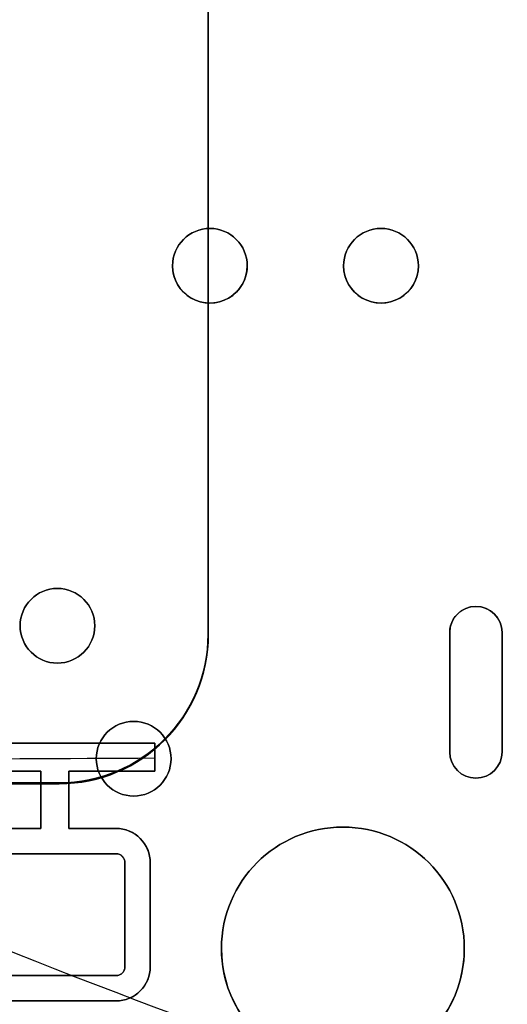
# Model space of a CAD drawing. Header units: millimetres. Extents: x -68 to 68, y -70 to 54.
# Tile 16 of 83: x -28 to -22, y -49 to -36. Entities that reach past the tile are written whole.
import ezdxf

# ---------------------------------------------------------------- set-up
doc = ezdxf.new("R2010")
doc.units = ezdxf.units.MM
doc.layers.add('Layer 01', color=7, linetype='Continuous', true_color=0x000000)

# ---------------------------------------------------------------- blocks, each defined once
blk = doc.blocks.new('Open CASCADE STEP translator 6.8 1.1.1.step')
at = {"layer": 'Layer 01', "color": 96, "true_color": 0x008000}
for p, q in [((34.22000000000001, -58.9, 1.60140396), (34.22000000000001, -58.9)), ((36.51, -58.9, 1.60140396), (36.51, -58.9)), ((34.22, -59.90000000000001, 1.60140396), (34.22, -59.90000000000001)), ((36.51, -59.9, 1.60140396), (36.51, -59.9)), ((32.18000000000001, -63.72, 1.60140396), (32.18000000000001, -63.72)), ((37.78000064, -63.95999908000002, 1.60140396), (37.78000064, -63.95999908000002)), ((37.43000134, -65.91000026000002, 0.80070198), (37.43000134, -64.30999838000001, 0.80070198)), ((38.12999994, -65.91000026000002, 0.80070198), (38.12999994, -64.30999838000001, 0.80070198)), ((32.18, -64.72, 1.60140396), (32.18, -64.72)), ((37.43000134, -65.10999932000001), (37.43000134, -65.10999932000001, 1.60140396)), ((38.12999994, -65.10999932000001), (38.12999994, -65.10999932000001, 1.60140396)), ((33.2, -65.5, 1.60140396), (33.2, -65.5)), ((37.78000064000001, -66.25999956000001, 1.60140396), (37.78000064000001, -66.25999956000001)), ((33.2, -66.5, 1.60140396), (33.2, -66.5)), ((36, -66.915, 1.60140396), (36, -66.915))]:
    blk.add_line(p, q, dxfattribs=at)
at = {"layer": 'Layer 01', "color": 96, "true_color": 0x008000, "extrusion": (0, 0, -1)}
for centre, radius, start, end in [((-34.22, -59.4, -1.60140396), 0.5, 8.142219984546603e-13, 180), ((-34.22000000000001, -59.4, -0.80070198), 0.5, 0, 180), ((-36.51, -59.4, -1.60140396), 0.5, 8.142219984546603e-13, 180), ((-36.51, -59.4, -0.80070198), 0.5, 0, 180), ((-34.22, -59.4, -1.60140396), 0.5, 179.9999999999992, 0), ((-34.22, -59.40000000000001, -0.80070198), 0.5, 180, 0), ((-36.51, -59.4, -1.60140396), 0.5, 179.9999999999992, 0), ((-36.51, -59.4, -0.80070198), 0.5, 180, 0), ((-32.18, -64.22, -1.60140396), 0.5, 0, 180), ((-32.18000000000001, -64.22, -0.80070198), 0.5, 0, 180), ((-37.78000064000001, -64.30999838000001, -0.80070198), 0.3499992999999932, 359.9999999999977, 179.9999999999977), ((-37.78000064, -64.30999838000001, -1.60140396), 0.3499993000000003, 2.326353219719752e-12, 180), ((-32.17999999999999, -64.22, -1.60140396), 0.4999999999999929, 180, 0), ((-32.18, -64.22, -0.80070198), 0.4999999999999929, 180, 0), ((-33.2, -66, -1.60140396), 0.5000000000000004, 0, 180), ((-33.2, -66, -0.80070198), 0.5, 0, 180), ((-37.78000064, -65.91000026, -1.60140396), 0.3499993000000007, 180, 0), ((-37.78000064, -65.91000026, -0.80070198), 0.3499993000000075, 179.9999999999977, 359.9999999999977), ((-33.2, -66, -1.60140396), 0.5000000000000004, 180, 0), ((-33.2, -66, -0.80070198), 0.5, 180, 0), ((-36, -68.54, -1.60140396), 1.625, 5.010596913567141e-13, 180), ((-36, -68.54, -0.80070198), 1.625, 0, 180), ((-36, -68.54, -1.60140396), 1.625, 179.9999999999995, 0), ((-36, -68.54, -0.80070198), 1.625, 180, 0)]:
    blk.add_arc(centre, radius, start, end, dxfattribs=at)
at = {"layer": 'Layer 01', "color": 96, "true_color": 0x008000}
for centre, radius, start, end in [((34.22, -59.4), 0.5, 8.142219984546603e-13, 180), ((36.51, -59.4), 0.5, 8.142219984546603e-13, 180), ((34.22, -59.4), 0.5, 179.9999999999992, 0), ((36.51, -59.4), 0.5, 179.9999999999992, 0), ((32.17999999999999, -64.22), 0.4999999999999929, 0, 180), ((37.78000064, -64.30999838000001), 0.3499993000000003, 2.326353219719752e-12, 180), ((32.18, -64.22), 0.5, 180, 0), ((33.2, -66), 0.5000000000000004, 0, 180), ((37.78000064, -65.91000026), 0.3499993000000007, 180, 0), ((33.2, -66), 0.5000000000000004, 180, 0), ((36, -68.54), 1.625, 5.010596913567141e-13, 180), ((36, -68.54), 1.625, 179.9999999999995, 0)]:
    blk.add_arc(centre, radius, start, end, dxfattribs=at)
for points in [[(33.72, -59.39999999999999), (33.72, -59.39999999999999, 0.80070198), (33.72, -59.39999999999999, 1.60140396)], [(34.72, -59.39999999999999, 1.60140396), (34.72, -59.39999999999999, 0.80070198), (34.72, -59.39999999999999)], [(36.01, -59.39999999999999), (36.01, -59.39999999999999, 0.80070198), (36.01, -59.39999999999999, 1.60140396)], [(37.01, -59.39999999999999, 1.60140396), (37.01, -59.39999999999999, 0.80070198), (37.01, -59.39999999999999)], [(31.68, -64.22), (31.68, -64.22, 0.80070198), (31.68, -64.22, 1.60140396)], [(32.67999999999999, -64.22, 1.60140396), (32.67999999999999, -64.22, 0.80070198), (32.67999999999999, -64.22)], [(37.43000134, -64.30999838), (37.43000134, -64.30999838, 0.80070198), (37.43000134, -64.30999838, 1.60140396)], [(37.43000134, -64.30999838, 1.60140396), (37.43000134, -65.10999932, 1.60140396), (37.43000134, -65.91000026, 1.60140396)], [(37.43000134, -65.91000026), (37.43000134, -65.10999932), (37.43000134, -64.30999838)], [(38.12999994, -64.30999838, 1.60140396), (38.12999994, -64.30999838, 0.80070198), (38.12999994, -64.30999838)], [(38.12999994, -65.91000026, 1.60140396), (38.12999994, -65.10999932, 1.60140396), (38.12999994, -64.30999838, 1.60140396)], [(38.12999994, -64.30999838), (38.12999994, -65.10999932), (38.12999994, -65.91000026)], [(37.43000134, -65.91000026, 1.60140396), (37.43000134, -65.91000026, 0.80070198), (37.43000134, -65.91000026)], [(38.12999994, -65.91000026), (38.12999994, -65.91000026, 0.80070198), (38.12999994, -65.91000026, 1.60140396)], [(32.7, -66), (32.7, -66, 0.80070198), (32.7, -66, 1.60140396)], [(33.7, -66, 1.60140396), (33.7, -66, 0.80070198), (33.7, -66)], [(34.375, -68.53999999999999), (34.375, -68.53999999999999, 0.80070198), (34.375, -68.53999999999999, 1.60140396)], [(37.625, -68.53999999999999, 1.60140396), (37.625, -68.53999999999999, 0.80070198), (37.625, -68.53999999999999)]]:
    blk.add_open_spline(points, degree=2, dxfattribs=at)
blk = doc.blocks.new('Board.step')
at = {"layer": 'Layer 01'}
blk.add_blockref('Open CASCADE STEP translator 6.8 1.1.1.step', (0, 0, -1.60140396), dxfattribs=at)
blk = doc.blocks.new('MC403-X_A_090322_MultipleBody.step')
at = {"layer": 'Layer 01'}
blk.add_blockref('Board.step', (0, 0), dxfattribs=at)
blk = doc.blocks.new('MC403-X_A_090322_MultipleBody 090322')
at = {"layer": 'Layer 01'}
blk.add_blockref('MC403-X_A_090322_MultipleBody.step', (0, 0), dxfattribs=at)
blk = doc.blocks.new('TRO-13-001 MC403 CASTING270122')
at = {"layer": 'Layer 01', "color": 7, "true_color": 0xdde8ff}
for p, q in [((-25.80249453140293, -44.33465343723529, -12.35), (-25.80249453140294, -8.334657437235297, -12.35)), ((-48.79725641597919, -46.32941532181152, -12.35), (-27.79725641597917, -46.32941532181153, -12.35))]:
    blk.add_line(p, q, dxfattribs=at)
blk.add_arc((-27.79725641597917, -44.33465343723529, -12.5), 2.000000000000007, 270.0000000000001, 0, dxfattribs=at)
at = {"layer": 'Layer 01', "color": 7, "true_color": 0xdde8ff, "extrusion": (0, 8.928552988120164e-16, -1)}
blk.add_arc((27.79725641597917, -44.3346534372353, 12.19999999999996), 1.989523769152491, 180.0000000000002, 270, dxfattribs=at)
at = {"layer": 'Layer 01', "color": 7, "true_color": 0xdde8ff, "extrusion": (0, 0, -1)}
blk.add_arc((27.79725641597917, -44.33465343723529, 12.35), 1.994761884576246, 180, 270, dxfattribs=at)
at = {"layer": 'Layer 01', "color": 7, "true_color": 0xdde8ff}
for points in [[(-25.8077326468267, -8.334657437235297, -12.2), (-25.80773264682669, -26.33465543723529, -12.2), (-25.80773264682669, -44.33465343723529, -12.2)], [(-25.79725641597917, -44.33465343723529, -12.5), (-25.79725641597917, -26.33465543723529, -12.5), (-25.79725641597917, -8.334657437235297, -12.5)], [(-25.79725641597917, -44.33465343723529, -12.5), (-25.80249453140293, -44.33465343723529, -12.35), (-25.80773264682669, -44.33465343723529, -12.2)], [(-27.79725641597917, -46.32417720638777, -12.2), (-38.29725641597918, -46.32417720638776, -12.2), (-48.79725641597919, -46.32417720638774, -12.2)], [(-48.79725641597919, -46.33465343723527, -12.5), (-38.29725641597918, -46.33465343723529, -12.5), (-27.79725641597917, -46.3346534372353, -12.5)], [(-27.79725641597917, -46.3346534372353, -12.5), (-27.79725641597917, -46.32941532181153, -12.35), (-27.79725641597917, -46.32417720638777, -12.2)]]:
    blk.add_open_spline(points, degree=2, dxfattribs=at)
blk = doc.blocks.new('TRO-13-003 MC403 FRONT CASING270122')
at = {"layer": 'Layer 01', "color": 254, "true_color": 0xcad1ee}
for p, q in [((-29.94313725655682, -45.79155623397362, 18.64992118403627), (-26.51698942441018, -45.79155623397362, 18.64992118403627)), ((-28.2300633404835, -45.79155623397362, 18.50092497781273), (-28.2300633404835, -45.79155623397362, 18.80170677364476)), ((-26.51698942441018, -46.16569360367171, 18.68312453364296), (-26.51698942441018, -45.79155623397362, 18.68312453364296)), ((-26.51698942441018, -45.97862491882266, 18.83350915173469), (-26.51698942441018, -45.97862491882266, 18.53273991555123)), ((-32.17245835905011, -46.1656936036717, 18.57235941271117), (-28.04309800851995, -46.1656936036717, 18.57235941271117)), ((-28.04309800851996, -46.93381209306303, 18.6054008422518), (-28.04309800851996, -46.1656936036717, 18.6054008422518)), ((-27.66916715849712, -46.16569360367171, 18.65579924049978), (-26.51698942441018, -46.16569360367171, 18.65579924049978)), ((-27.66916715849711, -46.93381209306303, 18.61525563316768), (-27.66916715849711, -46.16569360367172, 18.61525563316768)), ((-27.09307829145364, -46.16569360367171, 18.80634501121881), (-27.09307829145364, -46.16569360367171, 18.50557163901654)), ((-28.04309800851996, -46.54975284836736, 18.45501064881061), (-28.04309800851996, -46.54975284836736, 18.75579103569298)), ((-27.66916715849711, -46.54975284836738, 18.7656444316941), (-27.66916715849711, -46.54975284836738, 18.46486683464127)), ((-28.93586005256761, -46.93381209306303, 18.56758847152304), (-28.04309800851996, -46.93381209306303, 18.56758847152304)), ((-27.66916715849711, -46.93381209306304, 18.5976703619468), (-27.03582080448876, -46.93381209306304, 18.5976703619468)), ((-27.35249398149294, -46.93381209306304, 18.44733132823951), (-27.35249398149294, -46.93381209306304, 18.74810659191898)), ((-27.03582099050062, -47.2728094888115, 18.55795455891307), (-28.9358600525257, -47.2728094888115, 18.55795455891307)), ((-27.98584052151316, -47.2728094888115, 18.40799508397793), (-27.98584052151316, -47.2728094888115, 18.70877504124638)), ((-26.91613819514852, -48.78403489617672, 18.5314312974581), (-26.91613819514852, -47.3924922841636, 18.5314312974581)), ((-26.5769340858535, -48.78424159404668, 18.54000091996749), (-26.5769340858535, -47.3926988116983, 18.54000091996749)), ((-26.91613819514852, -48.08826359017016, 18.68181734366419), (-26.91613819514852, -48.08826359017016, 18.38104525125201)), ((-26.5769340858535, -48.08847020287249, 18.69038575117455), (-26.5769340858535, -48.08847020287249, 18.38961608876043)), ((-28.9358600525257, -48.90371769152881, 18.44848395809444), (-27.03582099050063, -48.90371769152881, 18.44848395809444)), ((-27.98584052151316, -48.90371769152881, 18.59930444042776), (-27.98584052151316, -48.90371769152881, 18.29852448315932)), ((-28.9358600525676, -49.24312849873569, 18.42570186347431), (-27.03582099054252, -49.2431284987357, 18.42570186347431)), ((-27.98584052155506, -49.24312849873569, 18.27574238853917), (-27.98584052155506, -49.24312849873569, 18.57652234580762))]:
    blk.add_line(p, q, dxfattribs=at)
for centre, radius, start, end in [((-27.03582080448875, -47.3926988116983, 18.59783587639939), 0.4588867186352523, 0, 90), ((-27.03582099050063, -47.39249228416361, 18.58091549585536), 0.1196827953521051, 0, 90), ((-27.03582099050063, -48.78403489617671, 18.47918521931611), 0.119682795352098, 270, 0), ((-27.03582099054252, -48.78424159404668, 18.47207837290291), 0.4588869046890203, 270, 0)]:
    blk.add_arc(centre, radius, start, end, dxfattribs=at)
for points, knots in [([(-21.80000000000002, -50.93848163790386, 15.601), (-24.78047758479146, -50.02019263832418, 15.60100000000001), (-27.68978580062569, -48.93598404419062, 15.601), (-33.38433164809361, -46.47831684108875, 15.601), (-36.16953262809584, -45.10477278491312, 15.601), (-38.89999999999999, -43.60362638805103, 15.601)], [-18.64714115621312, -18.64714115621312, -18.64714115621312, -18.64714115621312, -9.323570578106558, -9.323570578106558, 0, 0, 0, 0]), ([(-27.03582080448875, -46.93381209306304, 18.75625289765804), (-26.91457418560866, -46.93381209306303, 18.75935376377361), (-26.79593196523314, -46.98360315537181, 18.75902209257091), (-26.62666655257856, -47.15290992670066, 18.75193478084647), (-26.5769340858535, -47.27169070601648, 18.74521001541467), (-26.5769340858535, -47.3926988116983, 18.73708765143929)], [0, 0, 0, 0, 0.3698463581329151, 0.3698463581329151, 0.7396927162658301, 0.7396927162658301, 0.7396927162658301, 0.7396927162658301]), ([(-26.5769340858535, -47.3926988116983, 18.43631798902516), (-26.57693408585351, -47.27169071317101, 18.44444035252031), (-26.62666655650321, -47.15290991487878, 18.45116476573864), (-26.79593199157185, -46.98360313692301, 18.45825086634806), (-26.91457421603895, -46.93381209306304, 18.45858168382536), (-27.03582080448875, -46.93381209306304, 18.45547994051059)], [0, 0, 0, 0, 0.369846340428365, 0.369846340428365, 0.7396926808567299, 0.7396926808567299, 0.7396926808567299, 0.7396926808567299]), ([(-26.91613819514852, -47.39249228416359, 18.42774714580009), (-26.91613819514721, -47.38354714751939, 18.42834756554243), (-26.91715362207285, -47.37454466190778, 18.42892597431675), (-26.91914801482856, -47.36582042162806, 18.42946076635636), (-26.92212503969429, -47.35279777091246, 18.43025904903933), (-26.92738620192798, -47.34010313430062, 18.43097712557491), (-26.93450305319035, -47.32878477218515, 18.43155546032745), (-26.94160976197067, -47.31748254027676, 18.43213297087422), (-26.95076235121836, -47.30724269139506, 18.43258695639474), (-26.96120849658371, -47.2989137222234, 18.43287952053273), (-26.97165542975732, -47.2905841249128, 18.43317210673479), (-26.98368390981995, -47.28393675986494, 18.43331126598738), (-26.99629853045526, -47.27952349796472, 18.4332852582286), (-27.00891299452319, -47.27511029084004, 18.43325925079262), (-27.02246116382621, -47.2728094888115, 18.43306736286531), (-27.03582099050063, -47.2728094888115, 18.43272559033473)], [-0.1889464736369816, -0.1889464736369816, -0.1889464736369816, -0.1889464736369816, -0.1619379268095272, -0.1619379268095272, -0.1619379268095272, -0.1214126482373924, -0.1214126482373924, -0.1214126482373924, -0.08094437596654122, -0.08094437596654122, -0.08094437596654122, -0.04047188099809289, -0.04047188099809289, -0.04047188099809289, 0, 0, 0, 0]), ([(-27.03582099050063, -47.2728094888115, 18.73349854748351), (-27.02246116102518, -47.2728094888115, 18.73384022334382), (-27.00891299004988, -47.27511029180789, 18.73403201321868), (-26.99629852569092, -47.2795234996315, 18.73405792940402), (-26.98368390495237, -47.28393676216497, 18.73408384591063), (-26.97165542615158, -47.29058412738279, 18.733944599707), (-26.96120849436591, -47.29891372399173, 18.73365193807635), (-26.95076234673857, -47.30724269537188, 18.73335929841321), (-26.94160975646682, -47.3174825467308, 18.73290524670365), (-26.93450304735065, -47.32878478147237, 18.73232768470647), (-26.92738619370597, -47.34010314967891, 18.73174929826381), (-26.92212503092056, -47.35279779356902, 18.73103118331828), (-26.91914800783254, -47.36582045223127, 18.73023287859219), (-26.91715361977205, -47.37454468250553, 18.72969807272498), (-26.91613819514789, -47.38354715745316, 18.72911965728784), (-26.91613819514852, -47.39249228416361, 18.72851923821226)], [-0.188946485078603, -0.188946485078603, -0.188946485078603, -0.188946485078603, -0.1484746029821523, -0.1484746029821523, -0.1484746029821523, -0.1080021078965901, -0.1080021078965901, -0.1080021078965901, -0.06753382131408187, -0.06753382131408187, -0.06753382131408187, -0.02700851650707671, -0.02700851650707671, -0.02700851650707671, 0, 0, 0, 0]), ([(-27.03582099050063, -48.9037176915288, 18.32325498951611), (-27.02714343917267, -48.90371769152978, 18.32347697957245), (-27.01841660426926, -48.90276269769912, 18.32376422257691), (-27.00994806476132, -48.90088763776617, 18.32410651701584), (-26.99683359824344, -48.8979839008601, 18.32463659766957), (-26.98404599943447, -48.89277052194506, 18.32531309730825), (-26.97264725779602, -48.88568651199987, 18.32607951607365), (-26.9612321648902, -48.87859234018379, 18.32684703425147), (-26.95089328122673, -48.86942596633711, 18.32772598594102), (-26.94248623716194, -48.85895215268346, 18.32864334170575), (-26.93407977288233, -48.84847906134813, 18.32956063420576), (-26.92737220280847, -48.83640949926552, 18.33054167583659), (-26.92291755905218, -48.82374366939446, 18.3315053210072), (-26.9184628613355, -48.81107768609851, 18.33246897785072), (-26.91613819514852, -48.79746573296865, 18.33344184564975), (-26.91613819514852, -48.78403489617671, 18.33434335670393)], [-0.1891544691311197, -0.1891544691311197, -0.1891544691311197, -0.1891544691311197, -0.1630100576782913, -0.1630100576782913, -0.1630100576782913, -0.1222989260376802, -0.1222989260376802, -0.1222989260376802, -0.08153015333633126, -0.08153015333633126, -0.08153015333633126, -0.04076537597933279, -0.04076537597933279, -0.04076537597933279, 0, 0, 0, 0]), ([(-26.91613819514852, -48.78403489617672, 18.63511544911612), (-26.91613819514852, -48.79746573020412, 18.63421393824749), (-26.91846286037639, -48.81107768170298, 18.63324108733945), (-26.92291755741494, -48.82374366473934, 18.6322774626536), (-26.92737220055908, -48.83640949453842, 18.63131384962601), (-26.93407977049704, -48.84847905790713, 18.63033285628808), (-26.94248623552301, -48.85895215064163, 18.62941562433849), (-26.95089327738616, -48.86942596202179, 18.62849832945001), (-26.96123215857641, -48.87859233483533, 18.62761945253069), (-26.97264724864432, -48.88568650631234, 18.62685201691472), (-26.98404598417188, -48.89277051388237, 18.62608568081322), (-26.99683357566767, -48.89798389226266, 18.62540927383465), (-27.00994803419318, -48.90088763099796, 18.62487928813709), (-27.01841658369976, -48.9027626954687, 18.62453705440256), (-27.02714342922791, -48.9037176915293, 18.62424987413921), (-27.03582099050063, -48.90371769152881, 18.62402794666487)], [-0.1891544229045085, -0.1891544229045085, -0.1891544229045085, -0.1891544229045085, -0.1483890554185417, -0.1483890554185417, -0.1483890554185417, -0.107624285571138, -0.107624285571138, -0.107624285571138, -0.06685553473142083, -0.06685553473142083, -0.06685553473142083, -0.02614443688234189, -0.02614443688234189, -0.02614443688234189, 0, 0, 0, 0]), ([(-26.5769340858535, -48.78424159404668, 18.64368385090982), (-26.57693408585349, -48.90538643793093, 18.63555230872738), (-26.62652922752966, -49.02377278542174, 18.62636128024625), (-26.79560852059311, -49.19313388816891, 18.61072110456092), (-26.9144373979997, -49.24312849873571, 18.60435022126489), (-27.03582099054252, -49.2431284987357, 18.60124585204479)], [0, 0, 0, 0, 0.3702117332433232, 0.3702117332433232, 0.7404234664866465, 0.7404234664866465, 0.7404234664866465, 0.7404234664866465]), ([(-27.03582099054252, -49.2431284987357, 18.300472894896), (-26.91443739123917, -49.24312849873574, 18.30357814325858), (-26.7956085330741, -49.19313389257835, 18.30994987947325), (-26.62652924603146, -49.02377281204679, 18.32559126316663), (-26.5769340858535, -48.90538646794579, 18.33478264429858), (-26.5769340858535, -48.78424159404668, 18.34291418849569)], [0, 0, 0, 0, 0.3702118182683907, 0.3702118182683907, 0.7404236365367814, 0.7404236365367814, 0.7404236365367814, 0.7404236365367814])]:
    blk.add_open_spline(points, degree=3, knots=knots, dxfattribs=at)
for points, degree in [([(-26.51698942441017, -45.79155623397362, 18.54529642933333), (-27.65908662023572, -45.79155623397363, 18.51663986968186), (-28.801138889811, -45.79155623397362, 18.48613305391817), (-29.94313725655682, -45.79155623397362, 18.45377670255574)], 3), ([(-29.94313725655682, -45.79155623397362, 18.75457184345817), (-28.80113886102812, -45.79155623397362, 18.78691903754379), (-27.65908659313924, -45.79155623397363, 18.81741721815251), (-26.51698942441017, -45.79155623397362, 18.8460656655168)], 3), ([(-26.51698942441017, -45.79155623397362, 18.8460656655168), (-26.51698942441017, -45.79155623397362, 18.69568104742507), (-26.51698942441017, -45.79155623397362, 18.54529642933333)], 2), ([(-26.51698942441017, -45.79155623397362, 18.8460656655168), (-26.51698942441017, -45.91626869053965, 18.83769465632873), (-26.51698942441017, -46.04098114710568, 18.82932364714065), (-26.51698942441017, -46.16569360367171, 18.82095263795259)], 3), ([(-26.51698942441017, -46.16569360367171, 18.52018340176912), (-26.51698942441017, -46.04098114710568, 18.5285544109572), (-26.51698942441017, -45.91626869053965, 18.53692542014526), (-26.51698942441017, -45.79155623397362, 18.54529642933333)], 3), ([(-26.51698942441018, -45.99415293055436, 18.53169763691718), (-28.92745370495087, -46.00580929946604, 18.47043385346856), (-31.33791816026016, -46.01652925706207, 18.40098604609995), (-33.74838283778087, -46.02493519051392, 18.32344667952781)], 3), ([(-32.17245835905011, -46.1656936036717, 18.36314878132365), (-30.79608407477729, -46.16569360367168, 18.40504912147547), (-29.41962538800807, -46.1656936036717, 18.44426319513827), (-28.04309800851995, -46.1656936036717, 18.48078965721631)], 3), ([(-28.04309800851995, -46.1656936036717, 18.78157004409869), (-29.4196253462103, -46.16569360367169, 18.74505392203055), (-30.79608403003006, -46.16569360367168, 18.70585094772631), (-32.17245835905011, -46.1656936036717, 18.66396246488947)], 3), ([(-28.04309800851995, -46.1656936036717, 18.78157004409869), (-28.04309800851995, -46.1656936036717, 18.6311798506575), (-28.04309800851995, -46.1656936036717, 18.48078965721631)], 2), ([(-28.04309800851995, -46.93381209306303, 18.73001202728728), (-28.04309800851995, -46.67777259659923, 18.74719803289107), (-28.04309800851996, -46.42173310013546, 18.76438403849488), (-28.04309800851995, -46.1656936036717, 18.78157004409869)], 3), ([(-28.04309800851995, -46.1656936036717, 18.48078965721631), (-28.04309800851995, -46.42173310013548, 18.46360365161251), (-28.04309800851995, -46.67777259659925, 18.4464176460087), (-28.04309800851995, -46.93381209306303, 18.4292316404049)], 3), ([(-27.66916715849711, -46.16569360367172, 18.49064584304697), (-27.28511333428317, -46.16569360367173, 18.50070090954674), (-26.90105397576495, -46.16569360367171, 18.51054677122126), (-26.51698942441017, -46.16569360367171, 18.52018340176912)], 3), ([(-27.66916715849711, -46.16569360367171, 18.7914234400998), (-27.66916715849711, -46.16569360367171, 18.64103464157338), (-27.66916715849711, -46.16569360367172, 18.49064584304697)], 2), ([(-26.51698942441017, -46.16569360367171, 18.82095263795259), (-26.90105397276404, -46.16569360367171, 18.81131873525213), (-27.28511333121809, -46.16569360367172, 18.80147566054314), (-27.66916715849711, -46.16569360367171, 18.7914234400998)], 3), ([(-27.66916715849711, -46.16569360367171, 18.7914234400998), (-27.66916715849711, -46.42173310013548, 18.77423743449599), (-27.66916715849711, -46.67777259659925, 18.7570514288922), (-27.66916715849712, -46.93381209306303, 18.73986542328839)], 3), ([(-27.66916715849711, -46.93381209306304, 18.43908782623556), (-27.66916715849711, -46.67777259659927, 18.45627383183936), (-27.66916715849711, -46.4217331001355, 18.47345983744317), (-27.66916715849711, -46.16569360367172, 18.49064584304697)], 3), ([(-26.51698942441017, -46.16569360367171, 18.82095263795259), (-26.51698942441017, -46.16569360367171, 18.67056801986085), (-26.51698942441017, -46.16569360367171, 18.52018340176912)], 2), ([(-28.04309800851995, -46.93381209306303, 18.4292316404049), (-28.34068871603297, -46.93381209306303, 18.421335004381), (-28.63827611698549, -46.93381209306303, 18.41331275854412), (-28.9358600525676, -46.93381209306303, 18.40516491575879)], 3), ([(-28.9358600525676, -46.93381209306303, 18.70595211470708), (-28.63827611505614, -46.93381209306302, 18.71409765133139), (-28.34068871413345, -46.93381209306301, 18.72211762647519), (-28.04309800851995, -46.93381209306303, 18.73001202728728)], 3), ([(-28.04309800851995, -46.93381209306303, 18.73001202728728), (-28.04309800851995, -46.93381209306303, 18.57962183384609), (-28.04309800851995, -46.93381209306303, 18.4292316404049)], 2), ([(-27.03582080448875, -46.93381209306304, 18.45547994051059), (-27.24693788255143, -46.93381209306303, 18.45007912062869), (-27.45805335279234, -46.93381209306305, 18.44461508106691), (-27.66916715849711, -46.93381209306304, 18.43908782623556)], 3), ([(-27.66916715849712, -46.93381209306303, 18.73986542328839), (-27.45805335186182, -46.93381209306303, 18.74539111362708), (-27.24693788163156, -46.93381209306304, 18.75085360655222), (-27.03582080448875, -46.93381209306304, 18.75625289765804)], 3), ([(-27.66916715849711, -46.93381209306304, 18.43908782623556), (-27.66916715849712, -46.93381209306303, 18.58947662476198), (-27.66916715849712, -46.93381209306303, 18.73986542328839)], 2), ([(-27.03582080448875, -46.93381209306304, 18.75625289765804), (-27.03582080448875, -46.93381209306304, 18.60586641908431), (-27.03582080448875, -46.93381209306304, 18.45547994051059)], 2), ([(-27.03582099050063, -47.2728094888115, 18.43272559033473), (-27.66918215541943, -47.27280948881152, 18.41652287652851), (-28.30252901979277, -47.27280948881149, 18.39975116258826), (-28.9358600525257, -47.27280948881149, 18.38241057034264)], 3), ([(-28.9358600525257, -47.27280948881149, 18.68319776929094), (-28.30252901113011, -47.2728094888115, 18.7005334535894), (-27.66918214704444, -47.27280948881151, 18.71730042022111), (-27.03582099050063, -47.2728094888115, 18.73349854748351)], 3), ([(-27.03582099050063, -47.2728094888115, 18.43272559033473), (-27.03582099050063, -47.2728094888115, 18.58311206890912), (-27.03582099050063, -47.2728094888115, 18.73349854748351)], 2), ([(-26.91613819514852, -48.78403489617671, 18.33434335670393), (-26.91613819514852, -48.32018735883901, 18.36547795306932), (-26.91613819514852, -47.8563398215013, 18.3966125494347), (-26.91613819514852, -47.39249228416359, 18.42774714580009)], 3), ([(-26.91613819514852, -47.39249228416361, 18.72851923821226), (-26.91613819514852, -47.85633982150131, 18.69738464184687), (-26.91613819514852, -48.32018735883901, 18.66625004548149), (-26.91613819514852, -48.78403489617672, 18.63511544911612)], 3), ([(-26.91613819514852, -47.39249228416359, 18.42774714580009), (-26.91613819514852, -47.3924922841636, 18.57813319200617), (-26.91613819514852, -47.39249228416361, 18.72851923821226)], 2), ([(-26.5769340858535, -47.3926988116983, 18.73708765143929), (-26.5769340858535, -47.3926988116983, 18.58670282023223), (-26.5769340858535, -47.3926988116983, 18.43631798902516)], 2), ([(-26.5769340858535, -47.3926988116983, 18.73708765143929), (-26.5769340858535, -47.85654640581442, 18.70595305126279), (-26.5769340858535, -48.32039399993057, 18.6748184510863), (-26.5769340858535, -48.78424159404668, 18.64368385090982)], 3), ([(-26.5769340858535, -48.78424159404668, 18.34291418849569), (-26.57693408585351, -48.32039399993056, 18.37404878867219), (-26.5769340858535, -47.85654640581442, 18.40518338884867), (-26.5769340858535, -47.3926988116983, 18.43631798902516)], 3), ([(-28.9358600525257, -48.90371769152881, 18.27293996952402), (-28.30252901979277, -48.90371769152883, 18.29028056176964), (-27.66918215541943, -48.9037176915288, 18.3070522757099), (-27.03582099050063, -48.9037176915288, 18.32325498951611)], 3), ([(-27.03582099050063, -48.90371769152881, 18.62402794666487), (-27.66918214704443, -48.90371769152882, 18.6078298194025), (-28.3025290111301, -48.90371769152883, 18.59106285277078), (-28.9358600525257, -48.90371769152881, 18.57372716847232)], 3), ([(-27.03582099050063, -48.90371769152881, 18.62402794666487), (-27.03582099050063, -48.9037176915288, 18.47364146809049), (-27.03582099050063, -48.9037176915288, 18.32325498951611)], 2), ([(-26.91613819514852, -48.78403489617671, 18.33434335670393), (-26.91613819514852, -48.78403489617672, 18.48472940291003), (-26.91613819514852, -48.78403489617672, 18.63511544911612)], 2), ([(-26.5769340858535, -48.78424159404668, 18.64368385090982), (-26.5769340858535, -48.78424159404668, 18.49329901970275), (-26.5769340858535, -48.78424159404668, 18.34291418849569)], 2), ([(-28.93586005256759, -49.24312849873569, 18.25015787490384), (-28.30252901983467, -49.2431284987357, 18.26749846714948), (-27.66918215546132, -49.2431284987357, 18.28427018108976), (-27.03582099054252, -49.2431284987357, 18.300472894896)], 3), ([(-27.03582099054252, -49.2431284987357, 18.60124585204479), (-27.66918214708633, -49.2431284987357, 18.58504772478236), (-28.302529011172, -49.24312849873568, 18.56828075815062), (-28.93586005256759, -49.24312849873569, 18.55094507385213)], 3), ([(-27.03582099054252, -49.2431284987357, 18.60124585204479), (-27.03582099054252, -49.2431284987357, 18.45085937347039), (-27.03582099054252, -49.2431284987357, 18.300472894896)], 2)]:
    blk.add_open_spline(points, degree=degree, dxfattribs=at)

msp = doc.modelspace()

# ---------------------------------------------------------------- block references
at = {"layer": 'Layer 01'}
for name, p in [('TRO-13-001 MC403 CASTING270122', (0, 0)), ('TRO-13-003 MC403 FRONT CASING270122', (0, 0)), ('MC403-X_A_090322_MultipleBody 090322', (-60.00000000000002, 19.99999999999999, 1.60140396))]:
    msp.add_blockref(name, p, dxfattribs=at)

doc.saveas('drawing.dxf')
